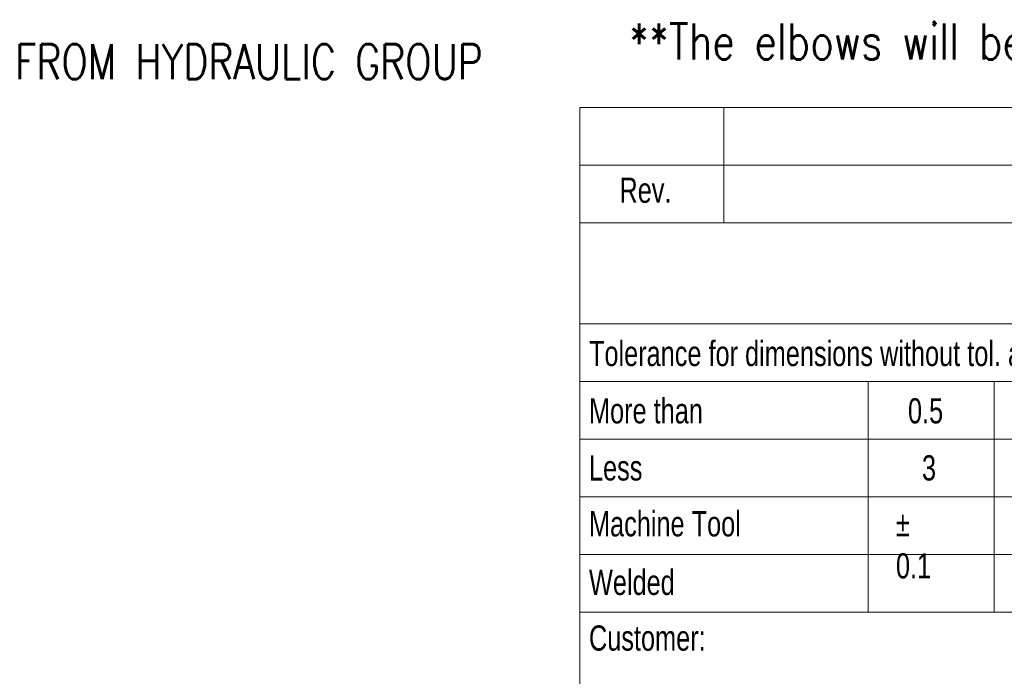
# Model space of a CAD drawing. Header units: millimetres. Extents: x 0 to 594, y 0 to 424.
# Tile 6 of 13: x 362 to 433, y 47 to 94. Entities that reach past the tile are written whole.
import ezdxf

# ---------------------------------------------------------------- set-up
doc = ezdxf.new("R2010")
doc.units = ezdxf.units.MM
doc.header["$LTSCALE"] = 0.25
doc.layers.add('Annotation', color=7, linetype='Continuous')
doc.layers.add('SLD-0', color=179, linetype='Continuous')
doc.styles.add('AdskIsoAnnotation', font='romans.shx', dxfattribs={"width": 0.8, "height": 1})
doc.styles.add('AdskIsoMetric', font='romans.shx', dxfattribs={"width": 0.8, "height": 2.5})
doc.styles.add('SLDTEXTSTYLE2', font='TXT', dxfattribs={"width": 0.638186})
doc.styles.add('SLDTEXTSTYLE3', font='TXT', dxfattribs={"width": 0.75})

msp = doc.modelspace()

# ---------------------------------------------------------------- linework, layer by layer
at = {"color": 7, "linetype": 'Continuous', "lineweight": 18}
for p, q in [((402.554, 87.962), (588.826, 87.962)), ((402.554, 87.962), (402.554, 83.822)), ((412.902, 87.962), (412.902, 79.683)), ((402.554, 83.822), (588.826, 83.822)), ((402.554, 83.822), (402.554, 79.683)), ((402.554, 79.683), (402.554, 72.439)), ((402.554, 79.683), (588.826, 79.683)), ((402.554, 72.439), (402.554, 68.3)), ((402.554, 72.439), (588.826, 72.439)), ((402.554, 68.3), (495.69, 68.3)), ((402.554, 68.3), (402.554, 64.16)), ((423.251, 68.3), (423.251, 51.742)), ((432.306, 51.742), (432.306, 68.3)), ((402.554, 64.16), (402.554, 60.021)), ((402.554, 64.16), (495.69, 64.16)), ((402.554, 60.021), (402.554, 55.882)), ((402.554, 60.021), (495.69, 60.021)), ((402.554, 55.882), (402.554, 51.742)), ((402.554, 55.882), (495.69, 55.882)), ((402.554, 51.742), (402.554, 5.174)), ((402.554, 51.742), (423.251, 51.742)), ((423.251, 51.742), (432.306, 51.742)), ((432.306, 51.742), (441.361, 51.742))]:
    msp.add_line(p, q, dxfattribs=at)

# ---------------------------------------------------------------- texts
at = {"insert": (406.104, 93.992), "char_height": 2.59725, "attachment_point": 1, "style": 'AdskIsoMetric'}
msp.add_mtext_dynamic_manual_height_columns('**The elbows will be manufactured from bent pipes using a manual bending machine', width=4135.89111, gutter_width=12.986, heights=[0], dxfattribs=at)
at = {"color": 7, "linetype": 'Continuous', "lineweight": 0, "style": 'SLDTEXTSTYLE3'}
for s, insert, char_height, attachment_point in [('Rev.', (407.272, 82.929), 1.811, 2), ('Tolerance for dimensions without tol. according to ISO 2768-mK', (403.216, 71.209), 1.81098, 1), ('More than', (403.216, 67.094), 1.811, 1), ('0.5', (426.119, 67.094), 1.811, 1), ('Less', (403.216, 62.996), 1.811, 1), ('3', (427.122, 62.996), 1.811, 1), ('Machine Tool', (403.216, 58.985), 1.81098, 1), ('%%p^J0.1', (425.256, 58.985), 1.811, 1), ('Welded', (403.216, 54.78), 1.811, 1), ('Customer:', (403.216, 50.784), 1.811, 1)]:
    msp.add_mtext(s, dxfattribs=dict(at, insert=insert, char_height=char_height, attachment_point=attachment_point))
at = {"layer": 'Annotation', "insert": (362, 90), "char_height": 2.5, "attachment_point": 7, "style": 'AdskIsoAnnotation', "bg_fill": 3, "box_fill_scale": 1, "bg_fill_color": 256, "bg_fill_true_color": 13158600, "bg_fill_transparency": 0}
msp.add_mtext('FROM HYDRAULIC GROUP', dxfattribs=at)
at = {"layer": 'SLD-0', "color": 7, "insert": (493.275, 77.241), "char_height": 2.328397, "attachment_point": 2, "style": 'SLDTEXTSTYLE2'}
msp.add_mtext('This drawing is property of INSERTEC. Must not be copier or transferred to third parties in any way without written authorization.', dxfattribs=at)

doc.saveas('drawing.dxf')
